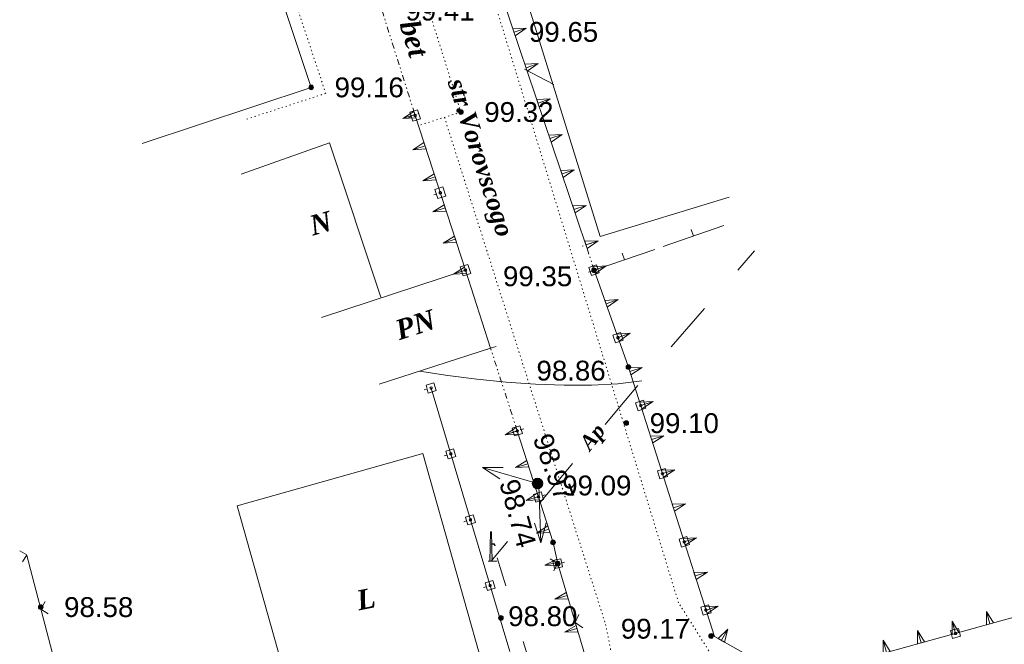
# Model space of a CAD drawing. Header units: millimetres. Extents: x 9396 to 25236, y 15106 to 31102.
# Tile 164 of 256: x 10893 to 10978, y 16405 to 16458. Entities that reach past the tile are written whole.
import ezdxf
from ezdxf.enums import TextEntityAlignment as Align

# ---------------------------------------------------------------- set-up
doc = ezdxf.new("R2010")
doc.units = ezdxf.units.MM
for name, pattern in [('DIVIDE', [1.25, 0.5, -0.25, 0, -0.25, 0, -0.25]), ('DOT', [0.25, 0, -0.25]), ('HIDDEN', [0.375, 0.25, -0.125])]:
    doc.linetypes.add(name, pattern=pattern)
for name, color, linetype, lineweight, true_color in [('1001010', 7, 'Continuous', 9, 0x000000), ('10010110', 7, 'Continuous', 20, 0xa25100), ('10010230', 7, 'Continuous', 20, 0x000000), ('1070000', 7, 'DOT', 9, 0x000000), ('2030012', 7, 'Continuous', 9, 0x000000), ('21100200', 7, 'HIDDEN', 0, 0x800080), ('3000105', 7, 'DIVIDE', 9, 0x000000), ('3000130', 7, 'Continuous', 9, 0x000000), ('3000220', 7, 'Continuous', 9, 0x000000), ('3000260', 7, 'Continuous', 9, 0x000000), ('5010210', 7, 'Continuous', 20, 0x008000), ('5010530', 7, 'Continuous', 9, 0x000000), ('6011210', 1, 'Continuous', 9, 0xff0000)]:
    doc.layers.add(name, color=color, linetype=linetype, lineweight=lineweight, true_color=true_color)
doc.styles.add('1', font='timesbi.ttf', dxfattribs={"height": 0.00127})
doc.styles.add('2', font='timesbi.ttf', dxfattribs={"height": 0.001693})
doc.styles.add('9', font='timesbi.ttf', dxfattribs={"height": 0.001693})
doc.styles.add('F2', font='arial.ttf', dxfattribs={"height": 0.001693})

# ---------------------------------------------------------------- blocks, each defined once
blk = doc.blocks.new('SYMBOL21100200')
at = {"true_color": 0x800080}
h = blk.add_hatch(color=216, dxfattribs=at)
edge = h.paths.add_edge_path()
edge.add_arc((0, 0), 0.1, 0, 360)
at = {"color": 216, "linetype": 'Continuous', "lineweight": 0, "true_color": 0x800080}
blk.add_circle((0, 0), 0.1, dxfattribs=at)
blk = doc.blocks.new('SYMBOL5010530')
at = {"true_color": 0x000000}
for points in [[(-0.05, 0), (-0.025, 1.25), (0.025, 1.25), (0.05, 0)], [(0.025, 0.75), (0.15, 0.75), (0.175, 0.675), (0.15, 0.675), (0.125, 0.725), (0.025, 0.725)]]:
    blk.add_hatch(color=18, dxfattribs=at).paths.add_polyline_path(points)
at = {"color": 18, "linetype": 'Continuous', "lineweight": 0, "true_color": 0x000000, "flags": 128}
for points in [[(-0.05, 0), (-0.025, 1.25), (0.025, 1.25), (0.05, 0), (-0.05, 0)], [(0.025, 0.75), (0.15, 0.75), (0.175, 0.675), (0.15, 0.675), (0.125, 0.725), (0.025, 0.725), (0.025, 0.75)]]:
    blk.add_lwpolyline(points, close=True, dxfattribs=at)
blk.add_lwpolyline([(-0.125, 0), (0.25, 0)], dxfattribs=at)
blk = doc.blocks.new('SYMBOL2030012')
at = {"true_color": 0xffffff}
h = blk.add_hatch(color=7, dxfattribs=at)
edge = h.paths.add_edge_path()
edge.add_arc((0, 0), 0.225, 0, 360)
at = {"true_color": 0x000000}
h = blk.add_hatch(color=18, dxfattribs=at)
edge = h.paths.add_edge_path()
edge.add_arc((0, 0), 0.05, 0, 360)
at = {"color": 18, "linetype": 'Continuous', "lineweight": 0, "true_color": 0x000000}
for radius in [0.225, 0.05]:
    blk.add_circle((0, 0), radius, dxfattribs=at)

msp = doc.modelspace()

# ---------------------------------------------------------------- linework, layer by layer
at = {"layer": '1001010', "color": 253}
for p, q in [((10931.587, 16436.641), (10919.283, 16432.603)), ((10927.951, 16420.98), (10912.061, 16416.495))]:
    msp.add_line(p, q, dxfattribs=at)
for points in [[(10894.858, 16474.797, 0), (10909.318, 16479.577, 0), (10918.398, 16452.257, 0), (10903.955, 16447.457, 0)], [(10936.483, 16460.814, 0), (10943.104, 16439.511, 0), (10954.14, 16442.87, 0)], [(10912.426, 16444.829, 0), (10919.964, 16447.509, 0), (10924.36, 16434.334, 0)], [(10931.587, 16436.641, 0), (10933.736, 16429.978, 0), (10924.218, 16426.909, 0)], [(10912.061, 16416.495, 0), (10917.819, 16396.093, 0), (10933.71, 16400.577, 0), (10927.951, 16420.98, 0)]]:
    msp.add_polyline3d(points, dxfattribs=at)
at = {"layer": '10010110'}
msp.add_polyline3d([(10927.651, 16428.016, 0), (10930.071, 16427.648, 5.785), (10932.558, 16427.33, 19.11), (10935.071, 16427.076, 35.379), (10937.572, 16426.896, 49.994), (10940.02, 16426.805, 58.361), (10942.376, 16426.815, 55.882), (10944.599, 16426.938, 37.96), (10946.651, 16427.187, 0)], dxfattribs=at)
at = {"layer": '10010230', "color": 253}
for p, q in [((10941.888, 16438.8), (10934.718, 16459.997)), ((10935.741, 16456.967), (10936.781, 16457.317)), ((10936.771, 16453.937), (10937.811, 16454.287)), ((10937.791, 16450.907), (10938.831, 16451.267)), ((10927.271, 16449.927), (10926.221, 16449.587)), ((10927.267, 16449.927), (10931.587, 16436.641)), ((10938.811, 16447.887), (10939.861, 16448.237)), ((10928.131, 16447.267), (10927.081, 16446.927)), ((10939.841, 16444.857), (10940.881, 16445.207)), ((10928.991, 16444.607), (10927.951, 16444.267)), ((10929.861, 16441.957), (10928.811, 16441.617)), ((10940.861, 16441.827), (10941.901, 16442.177)), ((10930.721, 16439.297), (10929.681, 16438.957)), ((10941.891, 16438.797), (10942.931, 16439.157)), ((10942.581, 16436.637), (10943.621, 16437.007)), ((10931.591, 16436.627), (10930.551, 16436.287)), ((10943.611, 16433.757), (10944.641, 16434.127)), ((10944.631, 16430.877), (10945.671, 16431.247)), ((10945.641, 16427.987), (10946.691, 16428.327)), ((10946.571, 16425.077), (10947.621, 16425.417)), ((10936.011, 16422.907), (10934.971, 16422.577)), ((10947.501, 16422.167), (10948.551, 16422.497)), ((10936.921, 16420.107), (10935.871, 16419.777)), ((10948.431, 16419.257), (10949.481, 16419.587)), ((10937.821, 16417.307), (10936.771, 16416.967)), ((10949.361, 16416.337), (10950.411, 16416.677)), ((10938.721, 16414.507), (10937.671, 16414.167)), ((10950.291, 16413.427), (10951.341, 16413.767)), ((10939.451, 16411.657), (10938.381, 16411.427)), ((10951.221, 16410.517), (10952.271, 16410.847)), ((10940.281, 16408.837), (10939.231, 16408.527)), ((10952.151, 16407.607), (10953.191, 16407.937)), ((10976.421, 16406.427), (10976.131, 16407.487)), ((10973.481, 16405.607), (10973.181, 16406.667)), ((10941.121, 16406.017), (10940.061, 16405.707)), ((10953.471, 16405.017), (10954.011, 16405.977)), ((10970.531, 16404.797), (10970.241, 16405.857)), ((10967.581, 16403.977), (10967.291, 16405.037))]:
    msp.add_line(p, q, dxfattribs=at)
for points in [[(10935.841, 16456.667, 0), (10936.781, 16457.317, 0), (10935.641, 16457.267, 0)], [(10936.871, 16453.637, 0), (10937.811, 16454.287, 0), (10936.661, 16454.247, 0)], [(10937.891, 16450.607, 0), (10938.831, 16451.267, 0), (10937.691, 16451.217, 0)], [(10927.181, 16450.197, 0), (10926.221, 16449.587, 0), (10927.351, 16449.657, 0)], [(10938.921, 16447.577, 0), (10939.861, 16448.237, 0), (10938.711, 16448.187, 0)], [(10928.041, 16447.537, 0), (10927.081, 16446.927, 0), (10928.221, 16447.007, 0)], [(10939.941, 16444.557, 0), (10940.881, 16445.207, 0), (10939.741, 16445.157, 0)], [(10928.911, 16444.877, 0), (10927.951, 16444.267, 0), (10929.081, 16444.347, 0)], [(10929.771, 16442.217, 0), (10928.811, 16441.617, 0), (10929.951, 16441.687, 0)], [(10940.971, 16441.527, 0), (10941.901, 16442.177, 0), (10940.761, 16442.127, 0)], [(10930.641, 16439.557, 0), (10929.681, 16438.957, 0), (10930.811, 16439.027, 0)], [(10941.991, 16438.497, 0), (10942.931, 16439.157, 0), (10941.781, 16439.107, 0)], [(10931.511, 16436.887, 0), (10930.551, 16436.287, 0), (10931.681, 16436.357, 0)], [(10942.691, 16436.347, 0), (10943.621, 16437.007, 0), (10942.481, 16436.927, 0)], [(10991.158, 16410.493, 0), (10959.359, 16401.709, 0), (10952.866, 16405.355, 0), (10945.526, 16428.356, 0), (10942.584, 16436.637, 0)], [(10943.711, 16433.467, 0), (10944.641, 16434.127, 0), (10943.501, 16434.047, 0)], [(10944.731, 16430.587, 0), (10945.671, 16431.247, 0), (10944.531, 16431.167, 0)], [(10945.731, 16427.697, 0), (10946.691, 16428.327, 0), (10945.551, 16428.287, 0)], [(10946.661, 16424.787, 0), (10947.621, 16425.417, 0), (10946.481, 16425.367, 0)], [(10935.921, 16423.187, 0), (10934.971, 16422.577, 0), (10936.101, 16422.627, 0)], [(10936.014, 16422.91, 0), (10939.084, 16413.38, 0), (10939.474, 16411.565, 0), (10941.957, 16403.196, 0)], [(10947.591, 16421.877, 0), (10948.551, 16422.497, 0), (10947.411, 16422.457, 0)], [(10936.831, 16420.387, 0), (10935.871, 16419.777, 0), (10937.011, 16419.827, 0)], [(10948.521, 16418.967, 0), (10949.481, 16419.587, 0), (10948.341, 16419.547, 0)], [(10937.731, 16417.587, 0), (10936.771, 16416.967, 0), (10937.911, 16417.027, 0)], [(10949.451, 16416.047, 0), (10950.411, 16416.677, 0), (10949.271, 16416.637, 0)], [(10938.631, 16414.787, 0), (10937.671, 16414.167, 0), (10938.811, 16414.227, 0)], [(10950.381, 16413.137, 0), (10951.341, 16413.767, 0), (10950.201, 16413.717, 0)], [(10939.391, 16411.947, 0), (10938.381, 16411.427, 0), (10938.851, 16411.407, 0), (10939.531, 16411.377, 0)], [(10951.311, 16410.227, 0), (10952.271, 16410.847, 0), (10951.121, 16410.807, 0)], [(10940.201, 16409.117, 0), (10939.231, 16408.527, 0), (10940.371, 16408.557, 0)], [(10952.241, 16407.317, 0), (10953.191, 16407.937, 0), (10952.051, 16407.897, 0)], [(10976.721, 16406.507, 0), (10976.131, 16407.487, 0), (10976.131, 16406.337, 0)], [(10973.771, 16405.687, 0), (10973.181, 16406.667, 0), (10973.181, 16405.527, 0)], [(10941.041, 16406.297, 0), (10940.061, 16405.707, 0), (10941.201, 16405.737, 0)], [(10953.741, 16404.867, 0), (10954.011, 16405.977, 0), (10953.201, 16405.167, 0)], [(10970.831, 16404.877, 0), (10970.241, 16405.857, 0), (10970.241, 16404.717, 0)], [(10967.881, 16404.067, 0), (10967.291, 16405.037, 0), (10967.291, 16403.897, 0)]]:
    msp.add_polyline3d(points, dxfattribs=at)
for points in [[(10935.841, 16456.667, 0), (10936.781, 16457.317, 0), (10935.641, 16457.267, 0), (10935.841, 16456.667, 0)], [(10936.871, 16453.637, 0), (10937.811, 16454.287, 0), (10936.661, 16454.247, 0), (10936.871, 16453.637, 0)], [(10937.891, 16450.607, 0), (10938.831, 16451.267, 0), (10937.691, 16451.217, 0), (10937.891, 16450.607, 0)], [(10927.181, 16450.197, 0), (10926.221, 16449.587, 0), (10927.351, 16449.657, 0), (10927.181, 16450.197, 0)], [(10938.921, 16447.577, 0), (10939.861, 16448.237, 0), (10938.711, 16448.187, 0), (10938.921, 16447.577, 0)], [(10928.041, 16447.537, 0), (10927.081, 16446.927, 0), (10928.221, 16447.007, 0), (10928.041, 16447.537, 0)], [(10939.941, 16444.557, 0), (10940.881, 16445.207, 0), (10939.741, 16445.157, 0), (10939.941, 16444.557, 0)], [(10928.911, 16444.877, 0), (10927.951, 16444.267, 0), (10929.081, 16444.347, 0), (10928.911, 16444.877, 0)], [(10929.771, 16442.217, 0), (10928.811, 16441.617, 0), (10929.951, 16441.687, 0), (10929.771, 16442.217, 0)], [(10940.971, 16441.527, 0), (10941.901, 16442.177, 0), (10940.761, 16442.127, 0), (10940.971, 16441.527, 0)], [(10930.641, 16439.557, 0), (10929.681, 16438.957, 0), (10930.811, 16439.027, 0), (10930.641, 16439.557, 0)], [(10941.991, 16438.497, 0), (10942.931, 16439.157, 0), (10941.781, 16439.107, 0), (10941.991, 16438.497, 0)], [(10931.511, 16436.887, 0), (10930.551, 16436.287, 0), (10931.681, 16436.357, 0), (10931.511, 16436.887, 0)], [(10942.691, 16436.347, 0), (10943.621, 16437.007, 0), (10942.481, 16436.927, 0), (10942.691, 16436.347, 0)], [(10943.711, 16433.467, 0), (10944.641, 16434.127, 0), (10943.501, 16434.047, 0), (10943.711, 16433.467, 0)], [(10944.731, 16430.587, 0), (10945.671, 16431.247, 0), (10944.531, 16431.167, 0), (10944.731, 16430.587, 0)], [(10945.731, 16427.697, 0), (10946.691, 16428.327, 0), (10945.551, 16428.287, 0), (10945.731, 16427.697, 0)], [(10946.661, 16424.787, 0), (10947.621, 16425.417, 0), (10946.481, 16425.367, 0), (10946.661, 16424.787, 0)], [(10935.921, 16423.187, 0), (10934.971, 16422.577, 0), (10936.101, 16422.627, 0), (10935.921, 16423.187, 0)], [(10947.591, 16421.877, 0), (10948.551, 16422.497, 0), (10947.411, 16422.457, 0), (10947.591, 16421.877, 0)], [(10936.831, 16420.387, 0), (10935.871, 16419.777, 0), (10937.011, 16419.827, 0), (10936.831, 16420.387, 0)], [(10948.521, 16418.967, 0), (10949.481, 16419.587, 0), (10948.341, 16419.547, 0), (10948.521, 16418.967, 0)], [(10937.731, 16417.587, 0), (10936.771, 16416.967, 0), (10937.911, 16417.027, 0), (10937.731, 16417.587, 0)], [(10949.451, 16416.047, 0), (10950.411, 16416.677, 0), (10949.271, 16416.637, 0), (10949.451, 16416.047, 0)], [(10938.631, 16414.787, 0), (10937.671, 16414.167, 0), (10938.811, 16414.227, 0), (10938.631, 16414.787, 0)], [(10950.381, 16413.137, 0), (10951.341, 16413.767, 0), (10950.201, 16413.717, 0), (10950.381, 16413.137, 0)], [(10939.391, 16411.947, 0), (10938.381, 16411.427, 0), (10938.851, 16411.407, 0), (10939.531, 16411.377, 0), (10939.471, 16411.567, 0), (10939.391, 16411.947, 0)], [(10951.311, 16410.227, 0), (10952.271, 16410.847, 0), (10951.121, 16410.807, 0), (10951.311, 16410.227, 0)], [(10940.201, 16409.117, 0), (10939.231, 16408.527, 0), (10940.371, 16408.557, 0), (10940.201, 16409.117, 0)], [(10952.241, 16407.317, 0), (10953.191, 16407.937, 0), (10952.051, 16407.897, 0), (10952.241, 16407.317, 0)], [(10976.721, 16406.507, 0), (10976.131, 16407.487, 0), (10976.131, 16406.337, 0), (10976.721, 16406.507, 0)], [(10973.771, 16405.687, 0), (10973.181, 16406.667, 0), (10973.181, 16405.527, 0), (10973.771, 16405.687, 0)], [(10941.041, 16406.297, 0), (10940.061, 16405.707, 0), (10941.201, 16405.737, 0), (10941.041, 16406.297, 0)], [(10953.741, 16404.867, 0), (10954.011, 16405.977, 0), (10953.201, 16405.167, 0), (10953.741, 16404.867, 0)], [(10970.831, 16404.877, 0), (10970.241, 16405.857, 0), (10970.241, 16404.717, 0), (10970.831, 16404.877, 0)], [(10967.881, 16404.067, 0), (10967.291, 16405.037, 0), (10967.291, 16403.897, 0), (10967.881, 16404.067, 0)]]:
    msp.add_polyline3d(points, close=True, dxfattribs=at)
at = {"layer": '1070000', "color": 253}
msp.add_line((10949.807, 16408.223), (10933.647, 16460.922), dxfattribs=at)
for points in [[(10913.358, 16484.262, 0), (10912.28, 16481.837, 0), (10912.28, 16479.232, 0), (10912.999, 16476.627, 0), (10912.1, 16474.381, 0), (10919.646, 16451.745, 0), (10912.729, 16449.499, 0)], [(10923.746, 16461.211, 0), (10927.502, 16461.889, 193.927), (10931.196, 16450.146, 193.563), (10927.57, 16448.994, 26.51)], [(10929.793, 16449.7, 0), (10943.568, 16406.376, 0), (10944.872, 16399.857, 0)], [(10958.618, 16398.894, 0), (10954.817, 16400.276, 0), (10949.807, 16408.223, 0)]]:
    msp.add_polyline3d(points, dxfattribs=at)
at = {"layer": '3000105', "color": 253}
for p, q in [((10924.458, 16458.817), (10927.267, 16449.927)), ((10926.79, 16449.777), (10927.839, 16450.108)), ((10942.364, 16438.953), (10941.317, 16438.616)), ((10942.584, 16436.637), (10941.888, 16438.8)), ((10942.108, 16436.484), (10943.155, 16436.821)), ((10934.211, 16430.132), (10933.164, 16429.794)), ((10936.014, 16422.91), (10933.735, 16429.978)), ((10935.539, 16422.757), (10936.586, 16423.094))]:
    msp.add_line(p, q, dxfattribs=at)
at = {"layer": '3000130', "color": 253}
for p, q in [((10926.721, 16449.677), (10926.961, 16449.747)), ((10931.587, 16436.641), (10927.267, 16449.927)), ((10928.871, 16443.067), (10929.101, 16443.137)), ((10943.151, 16436.837), (10942.911, 16436.757)), ((10931.021, 16436.457), (10931.251, 16436.537)), ((10945.201, 16431.077), (10944.961, 16430.997)), ((10928.071, 16426.407), (10928.311, 16426.477)), ((10935.376, 16404.073), (10928.654, 16426.563)), ((10947.141, 16425.257), (10946.901, 16425.187)), ((10936.581, 16423.097), (10936.351, 16423.017)), ((10929.761, 16420.777), (10930.001, 16420.847)), ((10949.001, 16419.437), (10948.761, 16419.357)), ((10938.401, 16417.447), (10938.171, 16417.367)), ((10931.441, 16415.147), (10931.681, 16415.217)), ((10950.861, 16413.617), (10950.621, 16413.537)), ((10940.061, 16411.687), (10939.821, 16411.637)), ((10933.121, 16409.527), (10933.361, 16409.597)), ((10952.721, 16407.787), (10952.481, 16407.707)), ((10973.321, 16406.187), (10973.381, 16405.947))]:
    msp.add_line(p, q, dxfattribs=at)
for points in [[(10927.751, 16449.577, 0), (10927.501, 16450.347, 0), (10926.831, 16450.137, 0), (10927.081, 16449.367, 0), (10927.751, 16449.577, 0)], [(10927.291, 16449.747, 0), (10927.341, 16449.767, 0), (10927.381, 16449.807, 0), (10927.401, 16449.857, 0), (10927.381, 16449.917, 0), (10927.341, 16449.947, 0), (10927.291, 16449.967, 0), (10927.231, 16449.947, 0), (10927.191, 16449.917, 0), (10927.181, 16449.857, 0), (10927.191, 16449.807, 0), (10927.231, 16449.767, 0), (10927.291, 16449.747, 0)], [(10929.901, 16442.977, 0), (10929.641, 16443.747, 0), (10928.981, 16443.527, 0), (10929.231, 16442.757, 0), (10929.901, 16442.977, 0)], [(10929.441, 16443.137, 0), (10929.491, 16443.157, 0), (10929.531, 16443.197, 0), (10929.551, 16443.247, 0), (10929.531, 16443.307, 0), (10929.491, 16443.347, 0), (10929.441, 16443.357, 0), (10929.381, 16443.347, 0), (10929.341, 16443.307, 0), (10929.331, 16443.247, 0), (10929.341, 16443.197, 0), (10929.381, 16443.157, 0), (10929.441, 16443.137, 0)], [(10932.041, 16436.367, 0), (10931.791, 16437.137, 0), (10931.131, 16436.917, 0), (10931.381, 16436.147, 0), (10932.041, 16436.367, 0)], [(10931.591, 16436.537, 0), (10931.641, 16436.547, 0), (10931.681, 16436.587, 0), (10931.691, 16436.637, 0), (10931.681, 16436.697, 0), (10931.641, 16436.737, 0), (10931.591, 16436.747, 0), (10931.531, 16436.737, 0), (10931.491, 16436.697, 0), (10931.481, 16436.637, 0), (10931.491, 16436.587, 0), (10931.531, 16436.547, 0), (10931.591, 16436.537, 0)], [(10942.131, 16436.857, 0), (10942.371, 16436.187, 0), (10943.031, 16436.417, 0), (10942.791, 16437.087, 0), (10942.131, 16436.857, 0)], [(10942.581, 16436.537, 0), (10942.631, 16436.547, 0), (10942.671, 16436.587, 0), (10942.681, 16436.637, 0), (10942.671, 16436.687, 0), (10942.631, 16436.727, 0), (10942.581, 16436.737, 0), (10942.531, 16436.727, 0), (10942.501, 16436.687, 0), (10942.481, 16436.637, 0), (10942.501, 16436.587, 0), (10942.531, 16436.547, 0), (10942.581, 16436.537, 0)], [(10944.181, 16431.097, 0), (10944.421, 16430.427, 0), (10945.081, 16430.657, 0), (10944.841, 16431.327, 0), (10944.181, 16431.097, 0)], [(10944.631, 16430.777, 0), (10944.681, 16430.787, 0), (10944.721, 16430.827, 0), (10944.731, 16430.877, 0), (10944.721, 16430.927, 0), (10944.681, 16430.967, 0), (10944.631, 16430.977, 0), (10944.581, 16430.967, 0), (10944.541, 16430.927, 0), (10944.531, 16430.877, 0), (10944.541, 16430.827, 0), (10944.581, 16430.787, 0), (10944.631, 16430.777, 0)], [(10929.081, 16426.347, 0), (10928.891, 16427.007, 0), (10928.221, 16426.807, 0), (10928.411, 16426.147, 0), (10929.081, 16426.347, 0)], [(10928.651, 16426.477, 0), (10928.701, 16426.487, 0), (10928.731, 16426.527, 0), (10928.751, 16426.577, 0), (10928.731, 16426.627, 0), (10928.701, 16426.657, 0), (10928.651, 16426.677, 0), (10928.601, 16426.657, 0), (10928.561, 16426.627, 0), (10928.551, 16426.577, 0), (10928.561, 16426.527, 0), (10928.601, 16426.487, 0), (10928.651, 16426.477, 0)], [(10946.131, 16425.317, 0), (10946.351, 16424.637, 0), (10947.011, 16424.847, 0), (10946.801, 16425.527, 0), (10946.131, 16425.317, 0)], [(10946.571, 16424.977, 0), (10946.621, 16424.987, 0), (10946.661, 16425.027, 0), (10946.671, 16425.077, 0), (10946.661, 16425.127, 0), (10946.621, 16425.167, 0), (10946.571, 16425.177, 0), (10946.521, 16425.167, 0), (10946.481, 16425.127, 0), (10946.471, 16425.077, 0), (10946.481, 16425.027, 0), (10946.521, 16424.987, 0), (10946.571, 16424.977, 0)], [(10935.571, 16423.137, 0), (10935.791, 16422.477, 0), (10936.451, 16422.687, 0), (10936.241, 16423.347, 0), (10935.571, 16423.137, 0)], [(10936.011, 16422.807, 0), (10936.061, 16422.827, 0), (10936.101, 16422.857, 0), (10936.111, 16422.907, 0), (10936.101, 16422.957, 0), (10936.061, 16422.997, 0), (10936.011, 16423.007, 0), (10935.961, 16422.997, 0), (10935.931, 16422.957, 0), (10935.911, 16422.907, 0), (10935.931, 16422.857, 0), (10935.961, 16422.827, 0), (10936.011, 16422.807, 0)], [(10930.771, 16420.717, 0), (10930.571, 16421.377, 0), (10929.901, 16421.167, 0), (10930.101, 16420.517, 0), (10930.771, 16420.717, 0)], [(10930.331, 16420.847, 0), (10930.381, 16420.857, 0), (10930.421, 16420.897, 0), (10930.431, 16420.947, 0), (10930.421, 16420.997, 0), (10930.381, 16421.027, 0), (10930.331, 16421.047, 0), (10930.281, 16421.027, 0), (10930.251, 16420.997, 0), (10930.231, 16420.947, 0), (10930.251, 16420.897, 0), (10930.281, 16420.857, 0), (10930.331, 16420.847, 0)], [(10947.991, 16419.487, 0), (10948.201, 16418.807, 0), (10948.871, 16419.017, 0), (10948.651, 16419.697, 0), (10947.991, 16419.487, 0)], [(10948.431, 16419.157, 0), (10948.481, 16419.167, 0), (10948.521, 16419.207, 0), (10948.531, 16419.257, 0), (10948.521, 16419.307, 0), (10948.481, 16419.337, 0), (10948.431, 16419.357, 0), (10948.381, 16419.337, 0), (10948.341, 16419.307, 0), (10948.331, 16419.257, 0), (10948.341, 16419.207, 0), (10948.381, 16419.167, 0), (10948.431, 16419.157, 0)], [(10937.391, 16417.477, 0), (10937.611, 16416.827, 0), (10938.271, 16417.037, 0), (10938.061, 16417.697, 0), (10937.391, 16417.477, 0)], [(10937.831, 16417.157, 0), (10937.881, 16417.177, 0), (10937.921, 16417.207, 0), (10937.931, 16417.257, 0), (10937.921, 16417.307, 0), (10937.881, 16417.347, 0), (10937.831, 16417.357, 0), (10937.781, 16417.347, 0), (10937.751, 16417.307, 0), (10937.731, 16417.257, 0), (10937.751, 16417.207, 0), (10937.781, 16417.177, 0), (10937.831, 16417.157, 0)], [(10932.451, 16415.097, 0), (10932.251, 16415.747, 0), (10931.581, 16415.547, 0), (10931.781, 16414.897, 0), (10932.451, 16415.097, 0)], [(10932.011, 16415.217, 0), (10932.061, 16415.237, 0), (10932.101, 16415.267, 0), (10932.111, 16415.317, 0), (10932.101, 16415.367, 0), (10932.061, 16415.407, 0), (10932.011, 16415.417, 0), (10931.961, 16415.407, 0), (10931.931, 16415.367, 0), (10931.911, 16415.317, 0), (10931.931, 16415.267, 0), (10931.961, 16415.237, 0), (10932.011, 16415.217, 0)], [(10949.851, 16413.667, 0), (10950.061, 16412.987, 0), (10950.731, 16413.197, 0), (10950.511, 16413.877, 0), (10949.851, 16413.667, 0)], [(10950.291, 16413.327, 0), (10950.341, 16413.347, 0), (10950.381, 16413.377, 0), (10950.391, 16413.427, 0), (10950.381, 16413.477, 0), (10950.341, 16413.517, 0), (10950.291, 16413.527, 0), (10950.241, 16413.517, 0), (10950.201, 16413.477, 0), (10950.191, 16413.427, 0), (10950.201, 16413.377, 0), (10950.241, 16413.347, 0), (10950.291, 16413.327, 0)], [(10939.061, 16411.827, 0), (10939.201, 16411.147, 0), (10939.891, 16411.297, 0), (10939.741, 16411.977, 0), (10939.061, 16411.827, 0)], [(10939.471, 16411.467, 0), (10939.521, 16411.477, 0), (10939.561, 16411.517, 0), (10939.571, 16411.567, 0), (10939.561, 16411.617, 0), (10939.521, 16411.647, 0), (10939.471, 16411.667, 0), (10939.421, 16411.647, 0), (10939.391, 16411.617, 0), (10939.371, 16411.567, 0), (10939.391, 16411.517, 0), (10939.421, 16411.477, 0), (10939.471, 16411.467, 0)], [(10934.131, 16409.467, 0), (10933.931, 16410.127, 0), (10933.261, 16409.927, 0), (10933.461, 16409.267, 0), (10934.131, 16409.467, 0)], [(10933.691, 16409.597, 0), (10933.741, 16409.607, 0), (10933.781, 16409.647, 0), (10933.791, 16409.697, 0), (10933.781, 16409.747, 0), (10933.741, 16409.787, 0), (10933.691, 16409.797, 0), (10933.641, 16409.787, 0), (10933.611, 16409.747, 0), (10933.601, 16409.697, 0), (10933.611, 16409.647, 0), (10933.641, 16409.607, 0), (10933.691, 16409.597, 0)], [(10951.701, 16407.837, 0), (10951.921, 16407.157, 0), (10952.591, 16407.367, 0), (10952.371, 16408.047, 0), (10951.701, 16407.837, 0)], [(10952.151, 16407.507, 0), (10952.201, 16407.517, 0), (10952.231, 16407.557, 0), (10952.251, 16407.607, 0), (10952.231, 16407.657, 0), (10952.201, 16407.697, 0), (10952.151, 16407.707, 0), (10952.101, 16407.697, 0), (10952.061, 16407.657, 0), (10952.051, 16407.607, 0), (10952.061, 16407.557, 0), (10952.101, 16407.517, 0), (10952.151, 16407.507, 0)], [(10973.231, 16405.177, 0), (10973.911, 16405.367, 0), (10973.731, 16406.037, 0), (10973.041, 16405.847, 0), (10973.231, 16405.177, 0)], [(10973.481, 16405.507, 0), (10973.531, 16405.517, 0), (10973.561, 16405.557, 0), (10973.581, 16405.607, 0), (10973.561, 16405.657, 0), (10973.531, 16405.697, 0), (10973.481, 16405.707, 0), (10973.431, 16405.697, 0), (10973.391, 16405.657, 0), (10973.381, 16405.607, 0), (10973.391, 16405.557, 0), (10973.431, 16405.517, 0), (10973.481, 16405.507, 0)]]:
    msp.add_polyline3d(points, close=True, dxfattribs=at)
for points in [[(10942.584, 16436.637, 0), (10945.526, 16428.356, 0), (10952.866, 16405.355, 0), (10959.359, 16401.709, 0), (10991.158, 16410.493, 0)], [(10936.014, 16422.91, 0), (10939.084, 16413.38, 0), (10939.474, 16411.565, 0)]]:
    msp.add_polyline3d(points, dxfattribs=at)
at = {"layer": '3000220', "color": 253}
for p, q in [((10948.481, 16438.667), (10953.661, 16440.447)), ((10951.071, 16439.557), (10950.871, 16440.117)), ((10942.581, 16436.637), (10947.771, 16438.417)), ((10945.181, 16437.527), (10944.981, 16438.097))]:
    msp.add_line(p, q, dxfattribs=at)
at = {"layer": '3000260', "color": 253}
msp.add_line((10901.834, 16382.703), (10894.102, 16412.263), dxfattribs=at)
for points in [[(10893.731, 16411.717, 0), (10894.091, 16412.327, 0), (10893.481, 16412.657, 0)], [(10932.614, 16392.387, 0), (10937.52, 16394.274, 0), (10941.07, 16398.232, 0), (10941.957, 16403.196, 0), (10939.474, 16411.565, 0)], [(10939.131, 16410.957, 0), (10939.461, 16411.617, 0), (10938.831, 16411.977, 0)], [(10895.921, 16407.287, 0), (10895.301, 16407.687, 0), (10895.651, 16408.327, 0)], [(10941.621, 16406.087, 0), (10940.971, 16406.537, 0), (10941.281, 16407.237, 0)]]:
    msp.add_polyline3d(points, dxfattribs=at)
at = {"layer": '5010210'}
for p, q in [((10936.641, 16453.807), (10939.151, 16452.497)), ((10956.301, 16438.287), (10954.881, 16436.647)), ((10949.171, 16430.087), (10952.021, 16433.367)), ((10946.321, 16426.797), (10944.921, 16425.127)), ((10944.921, 16425.127), (10943.531, 16423.457)), ((10937.961, 16416.787), (10940.741, 16420.127)), ((10935.171, 16413.447), (10933.771, 16411.777)), ((10934.291, 16412.067), (10935.031, 16409.687)), ((10937.991, 16400.177), (10936.511, 16404.927))]:
    msp.add_line(p, q, dxfattribs=at)
at = {"layer": '6011210'}
for p, q in [((10937.75, 16418.416), (10933.043, 16419.778)), ((10937.856, 16418.243), (10938.039, 16413.346))]:
    msp.add_line(p, q, dxfattribs=at)
for points in [[(10934.537, 16418.825, 0), (10933.043, 16419.778, 0), (10933.043, 16419.778, 0), (10934.815, 16419.786, 0)], [(10938.475, 16415.064, 0), (10938.039, 16413.346, 0), (10938.039, 16413.346, 0), (10937.476, 16415.026, 0)]]:
    msp.add_polyline3d(points, dxfattribs=at)

# ---------------------------------------------------------------- block references
at = {"layer": '2030012', "color": 253, "xscale": 2, "yscale": 2, "zscale": 2}
msp.add_blockref('SYMBOL2030012', (10937.75, 16418.416), dxfattribs=at)
at = {"layer": '21100200', "xscale": 2, "yscale": 2, "zscale": 2}
for p in [(10918.398, 16452.257, 198.32), (10931.195, 16450.153, 198.644), (10942.578, 16436.637, 198.7), (10945.518, 16428.357, 197.72), (10945.334, 16423.571, 198.206), (10937.857, 16418.247, 198.179), (10939.078, 16413.377, 197.94), (10939.478, 16411.557, 197.48), (10895.278, 16407.857, 197.16), (10934.618, 16406.937, 197.6), (10952.588, 16405.387, 198.345)]:
    msp.add_blockref('SYMBOL21100200', p, dxfattribs=at)
at = {"layer": '5010530', "color": 253, "xscale": 2, "yscale": 2, "zscale": 2}
msp.add_blockref('SYMBOL5010530', (10933.776, 16411.775), dxfattribs=at)

# ---------------------------------------------------------------- texts
at = {"layer": '1001010', "color": 253, "style": '9'}
for s, rotation, p in [('N', 15.4, (10918.313, 16440.402)), ('PN', 17.8, (10925.675, 16431.462)), ('L', 11.2, (10922.306, 16408.398))]:
    msp.add_text(s, height=1.693, rotation=rotation, dxfattribs=at).set_placement(p, align=Align.MIDDLE_LEFT)
at = {"layer": '1070000', "color": 253}
for s, height, rotation, style, p in [('bet', 1.693, 286.6, '2', (10926.751, 16457.921, 30.863)), ('str.Vorovscogo', 1.51436, 287.7, '1', (10930.773, 16452.959, 76.18))]:
    msp.add_text(s, height=height, rotation=rotation, dxfattribs=dict(at, style=style)).set_placement(p, align=Align.MIDDLE_LEFT)
at = {"layer": '21100200', "color": 253, "style": 'F2'}
for s, p in [('99.41', (10926.458, 16458.817, 198.82)), ('99.65', (10937.018, 16456.997)), ('99.16', (10920.398, 16452.257, 198.32)), ('99.32', (10933.195, 16450.153, 198.644)), ('99.35', (10934.798, 16436.117)), ('98.86', (10937.658, 16428.057, 73.5)), ('99.10', (10947.334, 16423.571, 198.206)), ('99.09', (10939.857, 16418.247, 198.179)), ('98.58', (10897.278, 16407.857, 197.16)), ('98.80', (10935.238, 16407.077, 197.6)), ('99.17', (10944.868, 16406.007, 43.125))]:
    msp.add_text(s, height=1.693, dxfattribs=at).set_placement(p, align=Align.MIDDLE_LEFT)
for s, rotation, p in [('98.97', 290, (10938.118, 16422.577, 197.94)), ('98.74', 285.5, (10935.278, 16418.717, 197.48))]:
    msp.add_text(s, height=1.693, rotation=rotation, dxfattribs=at).set_placement(p, align=Align.MIDDLE_LEFT)
at = {"layer": '5010210', "color": 253, "style": '1'}
msp.add_text('Ap', height=1.2697, rotation=51.6, dxfattribs=at).set_placement((10941.736, 16421.532), align=Align.MIDDLE_LEFT)

doc.saveas('drawing.dxf')
